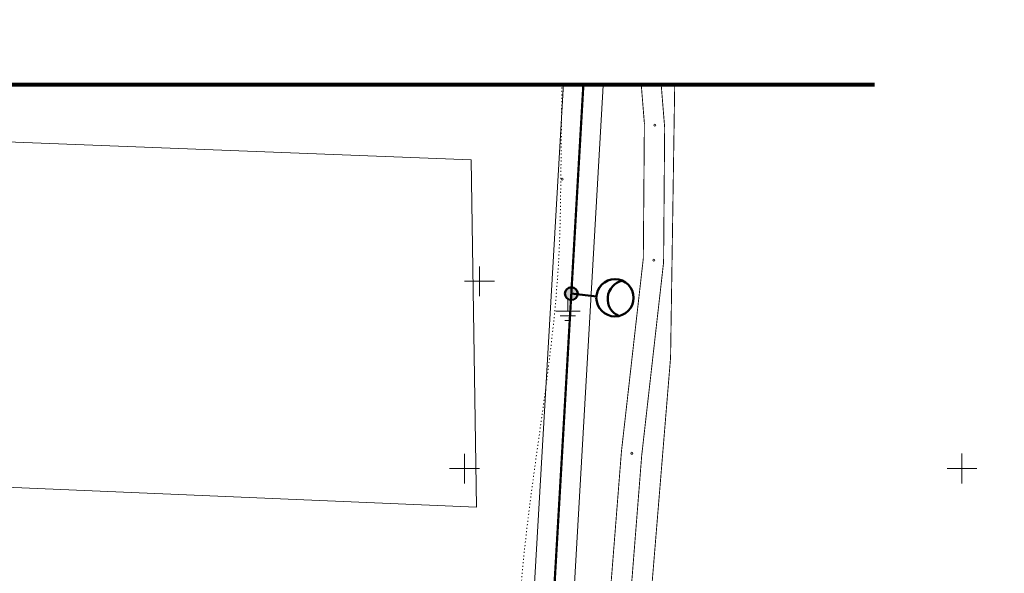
# Model space of a CAD drawing. Header units: millimetres. Extents: x 0 to 1188, y 0 to 841.
# Tile 40 of 76: x 393 to 591, y 730 to 841. Entities that reach past the tile are written whole.
import ezdxf

# ---------------------------------------------------------------- set-up
doc = ezdxf.new("R2010")
doc.units = ezdxf.units.MM
for name, pattern in [('K5LT32789', [0]), ('K5LT32797', [0]), ('K5LT32809', [0]), ('K5LT32814', [0]), ('K5LT32815', [3.5, 2.5, -1]), ('K5LT32817', [0.7, 0.2, -0.5]), ('K5LT32820', [0.7, 0.2, -0.5]), ('K5LT32827', [0]), ('K5LT_BASIC', [0]), ('K5LT_REINFORCED', [0]), ('K5LT_THIN', [0])]:
    doc.linetypes.add(name, pattern=pattern)
doc.layers.add('Системный слой', color=7, linetype='Continuous')

# ---------------------------------------------------------------- blocks, each defined once
blk = doc.blocks.new('U544')
at = {"layer": 'Системный слой'}
h = blk.add_hatch(color=7, dxfattribs=at)
h.paths.add_polyline_path([(503.96, 785.94), (503.43, 787.1), (503.37, 787.07), (503.31, 787.04), (503.26, 787.01), (503.21, 786.97), (503.16, 786.94), (503.11, 786.89), (503.06, 786.85), (503.02, 786.8), (502.98, 786.76), (502.94, 786.71), (502.9, 786.65), (502.86, 786.6), (502.83, 786.55), (502.8, 786.49), (502.78, 786.43), (502.75, 786.37), (502.73, 786.31), (502.72, 786.25), (502.7, 786.19), (502.69, 786.12), (502.69, 786.06), (502.68, 786), (502.68, 785.93), (502.68, 785.87), (502.69, 785.8), (502.7, 785.74), (502.71, 785.68), (502.72, 785.62), (502.74, 785.55), (502.76, 785.49), (502.79, 785.44), (502.81, 785.38), (502.84, 785.32), (502.87, 785.27), (502.91, 785.21), (502.95, 785.16), (502.99, 785.11), (503.03, 785.06), (503.08, 785.02), (503.12, 784.98), (503.17, 784.94), (503.22, 784.9), (503.28, 784.86), (503.33, 784.83), (503.39, 784.8), (503.45, 784.77), (503.51, 784.75), (503.57, 784.73), (503.63, 784.71), (503.69, 784.69), (503.75, 784.68), (503.81, 784.67), (503.88, 784.67), (503.94, 784.67), (504.01, 784.67), (504.07, 784.67), (504.13, 784.68), (504.2, 784.69), (504.26, 784.7), (504.32, 784.72), (504.38, 784.74), (504.44, 784.76), (504.48, 784.78)])
h.paths.add_polyline_path([(504.64, 787.02), (504.59, 787.05), (504.53, 787.08), (504.47, 787.11), (504.41, 787.13), (504.35, 787.15), (504.29, 787.17), (504.23, 787.19), (504.17, 787.2), (504.1, 787.21), (504.04, 787.21), (503.98, 787.22), (503.91, 787.22), (503.85, 787.21), (503.79, 787.21), (503.72, 787.2), (503.66, 787.18), (503.6, 787.17), (503.54, 787.15), (503.48, 787.12), (503.43, 787.1), (503.96, 785.94), (504.48, 784.78), (504.54, 784.81), (504.59, 784.84), (504.65, 784.87), (504.7, 784.91), (504.75, 784.94), (504.8, 784.99), (504.85, 785.03), (504.89, 785.07), (504.93, 785.12), (504.97, 785.17), (505.01, 785.22), (505.04, 785.28), (505.08, 785.33), (505.11, 785.39), (505.13, 785.45), (505.15, 785.51), (505.17, 785.57), (505.19, 785.63), (505.21, 785.69), (505.22, 785.76), (505.22, 785.82), (505.23, 785.88), (505.23, 785.95), (505.23, 786.01), (505.22, 786.07), (505.22, 786.14), (505.2, 786.2), (505.19, 786.26), (505.17, 786.32), (505.15, 786.38), (505.13, 786.44), (505.1, 786.5), (505.07, 786.56), (505.04, 786.61), (505, 786.67), (504.97, 786.72), (504.93, 786.77), (504.88, 786.82), (504.84, 786.86), (504.79, 786.9), (504.74, 786.94), (504.69, 786.98)])
at = {"layer": 'Системный слой', "color": 7, "linetype": 'K5LT_BASIC', "lineweight": 50}
blk.add_circle((503.96, 785.94), 1.28, dxfattribs=at)
blk = doc.blocks.new('U550')
at = {"layer": 'Системный слой', "color": 1, "linetype": 'K5LT32809', "lineweight": 18, "true_color": 0xff0000}
for p, q in [((492.92, 664.28), (502.39, 828.2)), ((500.69, 659.92), (510.38, 827.74))]:
    blk.add_line(p, q, dxfattribs=at)
blk = doc.blocks.new('U1298')
at = {"layer": 'Системный слой', "color": 7, "linetype": 'K5LT_THIN', "lineweight": 18}
for p, q in [((503.27, 784.87), (503.27, 782.41)), ((503.27, 782.41), (500.82, 782.41)), ((503.27, 782.41), (505.72, 782.41)), ((503.27, 781.49), (501.74, 781.49)), ((503.27, 780.57), (502.66, 780.57)), ((503.27, 781.49), (504.8, 781.49)), ((503.27, 780.57), (503.88, 780.57))]:
    blk.add_line(p, q, dxfattribs=at)
blk = doc.blocks.new('U1307')
at = {"layer": 'Системный слой', "color": 7, "linetype": 'K5LT_BASIC', "lineweight": 50}
blk.add_line((508.99, 785.36), (503.96, 785.94), dxfattribs=at)
blk.add_circle((512.73, 785.1), 3.75, dxfattribs=at)
blk.add_arc((515.02, 784.87), 3.75, 102.1656, 246.5412, dxfattribs=at)

msp = doc.modelspace()

# ---------------------------------------------------------------- linework, layer by layer
at = {"layer": 'Системный слой', "color": 7, "linetype": 'K5LT_REINFORCED', "lineweight": 80}
msp.add_line((25.818245, 827.969504), (564.923523, 827.969504), dxfattribs=at)
at = {"layer": 'Системный слой', "color": 5, "linetype": 'K5LT32827', "lineweight": 18, "true_color": 0x0000ff}
for p, q in [((277.139305, 820.833535), (483.857792, 812.821237)), ((483.857792, 812.821237), (484.917687, 743.036444)), ((484.917687, 743.036444), (277.098031, 751.798293))]:
    msp.add_line(p, q, dxfattribs=at)
at = {"layer": 'Системный слой', "color": 3, "linetype": 'K5LT32814', "lineweight": 18, "true_color": 0x00ff00}
for p, q in [((485.492917, 791.423301), (485.493464, 785.423301)), ((488.49319, 788.423575), (482.49319, 788.423028)), ((482.483706, 753.763336), (482.484252, 747.763336)), ((582.483705, 753.772445), (582.484252, 747.772445)), ((485.483979, 750.763609), (479.483979, 750.763063)), ((585.483979, 750.772719), (579.483979, 750.772172))]:
    msp.add_line(p, q, dxfattribs=at)
at = {"layer": 'Системный слой', "color": 7, "linetype": 'K5LT_BASIC', "const_width": 0.45}
msp.add_lwpolyline([(242.913612, 668.496468), (496.691671, 660.151018), (506.382304, 827.969504)], dxfattribs=at)
at = {"layer": 'Системный слой', "color": 7, "linetype": 'K5LT32815', "const_width": 0.18}
for points in [[(518.021907, 827.875036), (518.646552, 820.146352), (518.430767, 793.03144), (514.034184, 754.215546), (511.149859, 717.6258), (501.638299, 663.672989), (498.615905, 631.106202)], [(518.014272, 827.969504), (518.021907, 827.875036)]]:
    msp.add_lwpolyline(points, dxfattribs=at)
at = {"layer": 'Системный слой', "color": 7, "linetype": 'K5LT32789', "const_width": 0.18}
for points in [[(522.03128, 827.875036), (522.721433, 819.33582), (522.505648, 792.220908), (518.109065, 753.405014), (515.224741, 716.815268), (505.71318, 662.862457), (502.763522, 630.999243)], [(522.023645, 827.969504), (522.03128, 827.875036)]]:
    msp.add_lwpolyline(points, dxfattribs=at)
at = {"layer": 'Системный слой', "color": 7, "linetype": 'K5LT32820', "const_width": 0.18}
for points in [[(586.836452, 648.203291), (549.682477, 651.107496), (521.343598, 652.848897), (520.706951, 659.810523), (512.810987, 675.029895), (512.473196, 682.375042), (519.549106, 719.870657), (523.908822, 773.074678), (524.742901, 827.875036)], [(524.742901, 827.875036), (524.744339, 827.969504)]]:
    msp.add_lwpolyline(points, dxfattribs=at)
at = {"layer": 'Системный слой', "color": 7, "linetype": 'K5LT32797', "lineweight": 18}
for centre in [(520.756091, 819.774452), (502.122576, 808.960611), (520.540307, 792.65954), (516.143724, 753.843646)]:
    msp.add_circle(centre, 0.2, dxfattribs=at)
at = {"layer": 'Системный слой', "color": 7, "linetype": 'K5LT32817', "lineweight": 18}
msp.add_open_spline([(296.639846, 672.360394), (315.589703, 671.481413), (362.133723, 669.322488), (428.329621, 665.782411), (468.710896, 671.802963), (488.50546, 666.656716), (488.684887, 667.078925), (489.473763, 670.635475), (491.317034, 684.840475), (492.690971, 704.114085), (494.251707, 742.986868), (501.448992, 776.045613), (501.867099, 810.291387), (501.999682, 821.645858), (502.062739, 827.875036)], degree=3, knots=[0, 0, 0, 0, 28.6293422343, 70.3184564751, 95.7284590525, 95.9863229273, 96.1346676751, 96.3343235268, 101.615019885, 117.2232418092, 125.5682435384, 159.8720277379, 167.5566175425, 176.8998450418, 176.8998450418, 176.8998450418, 176.8998450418], dxfattribs=at)
msp.add_open_spline([(502.062739, 827.875036), (502.063057, 827.906525), (502.063376, 827.938014), (502.063694, 827.969504)], degree=3, dxfattribs=at)

# ---------------------------------------------------------------- block references
at = {"layer": 'Системный слой'}
for name in ['U550', 'U1307', 'U544', 'U1298']:
    msp.add_blockref(name, (0, 0), dxfattribs=at)

doc.saveas('drawing.dxf')
